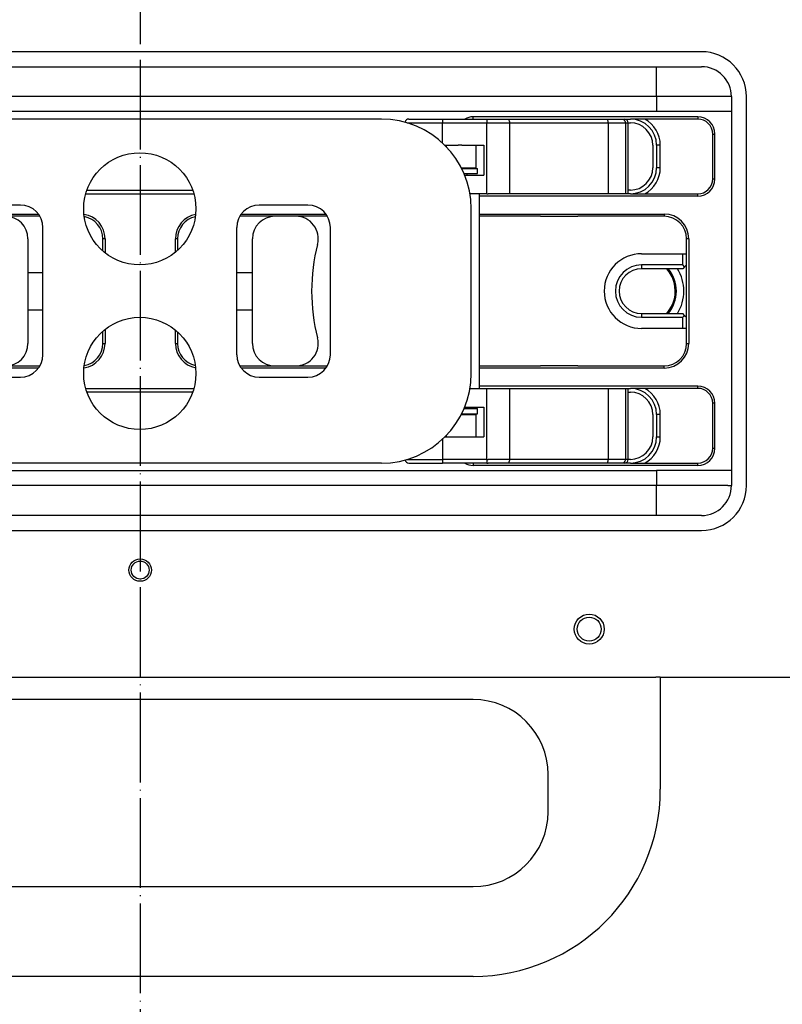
# Model space of a CAD drawing. Extents: x -1765 to 4890, y -3431 to 1272.
# Tile 64 of 189: x -136 to -34, y -1920 to -1789. Entities that reach past the tile are written whole.
import ezdxf

# ---------------------------------------------------------------- set-up
doc = ezdxf.new("R2010")
doc.units = 0
doc.linetypes.add('DOT_CENTER', pattern=[14, 12, -1, 0, -1])
doc.layers.get('0').update_dxf_attribs({"linetype": 'CONTINUOUS'})
doc.layers.add('1', color=7, linetype='CONTINUOUS')

# ---------------------------------------------------------------- blocks, each defined once
blk = doc.blocks.new('HEADPLATE_TSK__243', base_point=(-521.37, -2707.76))
at = {"layer": '1', "color": 1, "linetype": 'DOT_CENTER'}
blk.add_line((-120, -1483.75), (-120, -1960), dxfattribs=at)
blk = doc.blocks.new('E7018-24101__301', base_point=(116.8, -1421.88))
at = {"color": 1, "linetype": 'CONTINUOUS'}
for p, q in [((-45, -1792.88), (-195, -1792.88)), ((-39, -1850.88), (-39, -1798.88)), ((-195, -1856.88), (-45, -1856.88)), ((-188.9, -1876.48), (-51.1, -1876.48)), ((-50.5, -1876.48), (-51.1, -1876.48)), ((-50.5, -1876.48), (112.8, -1876.48))]:
    blk.add_line(p, q, dxfattribs=at)
for centre, radius in [((-120, -1862.17), 1.5), ((-120, -1862.17), 1.2), ((-60, -1870.06), 2), ((-60, -1870.06), 1.6)]:
    blk.add_circle(centre, radius, dxfattribs=at)
for centre, start, end in [((-45, -1798.88), 0, 90), ((-45, -1850.88), -90, 0)]:
    blk.add_arc(centre, 6, start, end, dxfattribs=at)
blk = doc.blocks.new('BUSHING_E7018-21702_2__305', base_point=(-48.5, -1819.88))
at = {"color": 1, "linetype": 'CONTINUOUS'}
for radius, start, end in [(5, 90, -90), (4.5, 15, 41.8103), (4.5, -41.8103, 15)]:
    blk.add_arc((-53, -1824.88), radius, start, end, dxfattribs=at)
blk = doc.blocks.new('BUSHINGS_POGOTOWER__306', base_point=(-48.5, -1613.88))
blk.add_blockref('BUSHING_E7018-21702_2__305', (-48.5, -1819.88))
blk = doc.blocks.new('24991-0S112_2__326', base_point=(-50.5, -1876.48))
at = {"color": 1, "linetype": 'CONTINUOUS'}
for p, q in [((-50.5, -1876.48), (-51.1, -1876.48)), ((-50.5, -1876.48), (-50.5, -1891.48)), ((-75.5, -1879.48), (-164.5, -1879.48)), ((-65.5, -1894.48), (-65.5, -1889.48)), ((-164.5, -1904.48), (-75.5, -1904.48)), ((-75.5, -1916.48), (-164.5, -1916.48))]:
    blk.add_line(p, q, dxfattribs=at)
for centre, radius, start, end in [((-75.5, -1889.48), 10, 0, 90), ((-75.5, -1891.48), 25, -90, 0), ((-75.5, -1894.48), 10, -90, 0)]:
    blk.add_arc(centre, radius, start, end, dxfattribs=at)
blk = doc.blocks.new('STIFF_HANDLES__327', base_point=(-50.5, -1381.88))
blk.add_blockref('24991-0S112_2__326', (-50.5, -1876.48))
blk = doc.blocks.new('SMALLPARTS__361', base_point=(130.3, -1381.88))
for name, p in [('STIFF_HANDLES__327', (-50.5, -1381.88)), ('BUSHINGS_POGOTOWER__306', (-48.5, -1613.88))]:
    blk.add_blockref(name, p)
blk = doc.blocks.new('E7018-64101__362', base_point=(130.3, -1381.88))
for name, p in [('SMALLPARTS__361', (130.3, -1381.88)), ('E7018-24101__301', (116.8, -1421.88))]:
    blk.add_blockref(name, p)
blk = doc.blocks.new('STIFF_ASSY_DUTBD__364', base_point=(130.3, -1381.88))
blk.add_blockref('E7018-64101__362', (130.3, -1381.88))
blk = doc.blocks.new('Z_STAGE_PLATE__403', base_point=(-41, -1794.88))
at = {"color": 1, "linetype": 'CONTINUOUS'}
for p, q in [((-142, -1794.88), (-98, -1794.88)), ((-98, -1794.88), (-96, -1794.88)), ((-96, -1794.88), (-95, -1794.88)), ((-95, -1794.88), (-93, -1794.88)), ((-93, -1794.88), (-66.5, -1794.88)), ((-66.5, -1794.88), (-64.5, -1794.88)), ((-64.5, -1794.88), (-64, -1794.88)), ((-64, -1794.88), (-63.5, -1794.88)), ((-63.5, -1794.88), (-61.5, -1794.88)), ((-61.5, -1794.88), (-51, -1794.88)), ((-51, -1798.88), (-51, -1794.88)), ((-51, -1794.88), (-45, -1794.88)), ((-98, -1798.88), (-142, -1798.88)), ((-97.5, -1798.88), (-98, -1798.88)), ((-93.5, -1798.88), (-97.5, -1798.88)), ((-93, -1798.88), (-93.5, -1798.88)), ((-66.5, -1798.88), (-93, -1798.88)), ((-66, -1798.88), (-66.5, -1798.88)), ((-62, -1798.88), (-66, -1798.88)), ((-61.5, -1798.88), (-62, -1798.88)), ((-51, -1798.88), (-61.5, -1798.88)), ((-51, -1798.88), (-51, -1800.88)), ((-41.5, -1798.88), (-51, -1798.88)), ((-41, -1798.88), (-41.5, -1798.88)), ((-41, -1798.88), (-41, -1800.88)), ((-51, -1800.88), (-189, -1800.88)), ((-45.5, -1801.58), (-75.5, -1801.58)), ((-75.5, -1801.88), (-75.5, -1801.58)), ((-75.5, -1801.88), (-73.66, -1801.88)), ((-73.66, -1801.88), (-73.5, -1801.88)), ((-73.5, -1801.88), (-70.91, -1801.88)), ((-70.91, -1801.88), (-57.74, -1801.88)), ((-57.74, -1801.88), (-55.65, -1801.88)), ((-55.65, -1801.88), (-55.29, -1801.88)), ((-55.29, -1801.88), (-54.5, -1801.88)), ((-45.5, -1801.88), (-54.5, -1801.88)), ((-41, -1800.88), (-51, -1800.88)), ((-45.5, -1801.58), (-45.5, -1801.88)), ((-41, -1800.88), (-41, -1848.88)), ((-43.5, -1803.88), (-43.2, -1803.88)), ((-43.5, -1809.88), (-43.5, -1803.88)), ((-43.2, -1809.88), (-43.2, -1803.88)), ((-43.5, -1809.88), (-43.2, -1809.88)), ((-74.69, -1811.88), (-75.5, -1811.88)), ((-73.66, -1811.88), (-74.69, -1811.88)), ((-45.5, -1812.18), (-74.69, -1812.18)), ((-73.66, -1811.88), (-73.5, -1811.88)), ((-70.66, -1811.88), (-73.5, -1811.88)), ((-57.49, -1811.88), (-70.66, -1811.88)), ((-55.17, -1811.88), (-57.49, -1811.88)), ((-54.79, -1811.88), (-55.17, -1811.88)), ((-54.5, -1811.88), (-54.79, -1811.88)), ((-54.5, -1811.88), (-45.5, -1811.88)), ((-45.5, -1812.18), (-45.5, -1811.88)), ((-144.9, -1814.58), (-133.6, -1814.58)), ((-133.4, -1814.88), (-138, -1814.88)), ((-102, -1814.88), (-106.69, -1814.88)), ((-106.49, -1814.58), (-95.19, -1814.58)), ((-99.2, -1814.88), (-102, -1814.88)), ((-95.5, -1814.88), (-99.2, -1814.88)), ((-94.99, -1814.88), (-95.5, -1814.88)), ((-74.69, -1814.58), (-50, -1814.58)), ((-66.5, -1814.88), (-74.69, -1814.88)), ((-66.5, -1814.88), (-61.5, -1814.88)), ((-54, -1814.88), (-61.5, -1814.88)), ((-50, -1814.88), (-54, -1814.88)), ((-50, -1814.58), (-50, -1814.88)), ((-124.7, -1817.88), (-125, -1817.88)), ((-125, -1819.51), (-125, -1817.88)), ((-124.7, -1817.88), (-124.7, -1819.76)), ((-115.3, -1819.69), (-115.3, -1817.88)), ((-115, -1817.88), (-115.3, -1817.88)), ((-115, -1817.88), (-115, -1819.43)), ((-47, -1819.88), (-47, -1817.88)), ((-46.7, -1817.88), (-47, -1817.88)), ((-46.7, -1817.88), (-46.7, -1831.88)), ((-47, -1821.38), (-47, -1819.88)), ((-47, -1828.38), (-47, -1821.38)), ((-47, -1829.88), (-47, -1828.38)), ((-125, -1831.88), (-125, -1830.25)), ((-124.7, -1830), (-124.7, -1831.88)), ((-115.3, -1831.88), (-115.3, -1830.07)), ((-115, -1830.33), (-115, -1831.88)), ((-47, -1831.88), (-47, -1829.88)), ((-125, -1831.88), (-124.7, -1831.88)), ((-115.3, -1831.88), (-115, -1831.88)), ((-47, -1831.88), (-46.7, -1831.88)), ((-133.6, -1835.18), (-144.9, -1835.18)), ((-138, -1834.88), (-133.4, -1834.88)), ((-106.69, -1834.88), (-102, -1834.88)), ((-95.19, -1835.18), (-106.49, -1835.18)), ((-102, -1834.88), (-99.2, -1834.88)), ((-99.2, -1834.88), (-96, -1834.88)), ((-96, -1834.88), (-94.99, -1834.88)), ((-74.69, -1834.88), (-66.5, -1834.88)), ((-50, -1835.18), (-74.69, -1835.18)), ((-61.5, -1834.88), (-66.5, -1834.88)), ((-61.5, -1834.88), (-54.1, -1834.88)), ((-54.1, -1834.88), (-50, -1834.88)), ((-50, -1835.18), (-50, -1834.88)), ((-75.5, -1837.88), (-74.69, -1837.88)), ((-45.5, -1837.58), (-74.69, -1837.58)), ((-74.69, -1837.88), (-73.66, -1837.88)), ((-73.66, -1837.88), (-73.5, -1837.88)), ((-73.5, -1837.88), (-70.66, -1837.88)), ((-70.66, -1837.88), (-57.49, -1837.88)), ((-57.49, -1837.88), (-55.17, -1837.88)), ((-55.17, -1837.88), (-54.79, -1837.88)), ((-54.79, -1837.88), (-54.5, -1837.88)), ((-45.5, -1837.88), (-54.5, -1837.88)), ((-45.5, -1837.88), (-45.5, -1837.58)), ((-43.2, -1839.88), (-43.5, -1839.88)), ((-43.5, -1845.88), (-43.5, -1839.88)), ((-43.2, -1845.88), (-43.2, -1839.88)), ((-43.5, -1845.88), (-43.2, -1845.88)), ((-73.66, -1847.88), (-75.5, -1847.88)), ((-75.5, -1847.88), (-75.5, -1848.18)), ((-73.66, -1847.88), (-73.5, -1847.88)), ((-70.91, -1847.88), (-73.5, -1847.88)), ((-57.74, -1847.88), (-70.91, -1847.88)), ((-55.65, -1847.88), (-57.74, -1847.88)), ((-55.29, -1847.88), (-55.65, -1847.88)), ((-54.5, -1847.88), (-55.29, -1847.88)), ((-54.5, -1847.88), (-45.5, -1847.88)), ((-45.5, -1848.18), (-45.5, -1847.88)), ((-189, -1848.88), (-51, -1848.88)), ((-45.5, -1848.18), (-75.5, -1848.18)), ((-51, -1848.88), (-51, -1850.88)), ((-41, -1848.88), (-51, -1848.88)), ((-41, -1848.88), (-41, -1850.88)), ((-98, -1850.88), (-142, -1850.88)), ((-97.5, -1850.88), (-98, -1850.88)), ((-93.5, -1850.88), (-97.5, -1850.88)), ((-93.06, -1850.88), (-93.5, -1850.88)), ((-93, -1850.88), (-93.06, -1850.88)), ((-66.5, -1850.88), (-93, -1850.88)), ((-66, -1850.88), (-66.5, -1850.88)), ((-62, -1850.88), (-66, -1850.88)), ((-61.56, -1850.88), (-62, -1850.88)), ((-61.5, -1850.88), (-61.56, -1850.88)), ((-51, -1850.88), (-61.5, -1850.88)), ((-41.5, -1850.88), (-51, -1850.88)), ((-51, -1854.88), (-51, -1850.88)), ((-41.5, -1850.88), (-41, -1850.88)), ((-98, -1854.88), (-142, -1854.88)), ((-96, -1854.88), (-98, -1854.88)), ((-95, -1854.88), (-96, -1854.88)), ((-93, -1854.88), (-95, -1854.88)), ((-66.5, -1854.88), (-93, -1854.88)), ((-64.5, -1854.88), (-66.5, -1854.88)), ((-64, -1854.88), (-64.5, -1854.88)), ((-63.5, -1854.88), (-64, -1854.88)), ((-61.5, -1854.88), (-63.5, -1854.88)), ((-51, -1854.88), (-61.5, -1854.88)), ((-45, -1854.88), (-51, -1854.88))]:
    blk.add_line(p, q, dxfattribs=at)
for centre, radius, start, end in [((-45, -1798.88), 4, 0, 90), ((-75.5, -1803.88), 2.3, 90, 119.5918), ((-45.5, -1803.88), 2.3, 0, 90), ((-45.5, -1803.88), 2, 0, 90), ((-45.5, -1809.88), 2.3, -90, 0), ((-45.5, -1809.88), 2, -90, 0), ((-128, -1817.88), 3.3, 0, 81.4434), ((-128, -1817.88), 3, 0, 79.8604), ((-112, -1817.88), 3.3, 100.1768, 180), ((-112, -1817.88), 3, 101.9521, 180), ((-50, -1817.88), 3.3, 0, 90), ((-50, -1817.88), 3, 0, 90), ((-128, -1831.88), 3.3, -81.4434, 0), ((-128, -1831.88), 3, -79.8604, 0), ((-112, -1831.88), 3.3, 180, -100.1768), ((-112, -1831.88), 3, 180, -101.9521), ((-50, -1831.88), 3.3, -90, 0), ((-50, -1831.88), 3, -90, 0), ((-45.5, -1839.88), 2.3, 0, 90), ((-45.5, -1839.88), 2, 0, 90), ((-45.5, -1845.88), 2.3, -90, 0), ((-45.5, -1845.88), 2, -90, 0), ((-75.5, -1845.88), 2.3, -119.5918, -90), ((-45, -1850.88), 4, -90, 0)]:
    blk.add_arc(centre, radius, start, end, dxfattribs=at)
blk = doc.blocks.new('PIN_E7018-23703_1__404', base_point=(-61.5, -1794.88))
at = {"color": 1, "linetype": 'CONTINUOUS'}
for p, q in [((-66.5, -1794.88), (-64.5, -1794.88)), ((-63.5, -1794.88), (-61.5, -1794.88)), ((-66, -1798.88), (-66.5, -1798.88)), ((-62, -1798.88), (-66, -1798.88)), ((-61.5, -1798.88), (-62, -1798.88))]:
    blk.add_line(p, q, dxfattribs=at)
blk = doc.blocks.new('PIN_E7018-23703_2__405', base_point=(-93, -1794.88))
at = {"color": 1, "linetype": 'CONTINUOUS'}
for p, q in [((-98, -1794.88), (-96, -1794.88)), ((-95, -1794.88), (-93, -1794.88)), ((-97.5, -1798.88), (-98, -1798.88)), ((-93.5, -1798.88), (-97.5, -1798.88)), ((-93, -1798.88), (-93.5, -1798.88))]:
    blk.add_line(p, q, dxfattribs=at)
blk = doc.blocks.new('PIN_E7018-23703_7__409', base_point=(-93, -1850.88))
at = {"color": 1, "linetype": 'CONTINUOUS'}
for p, q in [((-97.5, -1850.88), (-98, -1850.88)), ((-93.5, -1850.88), (-97.5, -1850.88)), ((-93.06, -1850.88), (-93.5, -1850.88)), ((-93, -1850.88), (-93.06, -1850.88)), ((-96, -1854.88), (-98, -1854.88)), ((-93, -1854.88), (-95, -1854.88))]:
    blk.add_line(p, q, dxfattribs=at)
blk = doc.blocks.new('PIN_E7018-23703_8__410', base_point=(-61.5, -1850.88))
at = {"color": 1, "linetype": 'CONTINUOUS'}
for p, q in [((-66, -1850.88), (-66.5, -1850.88)), ((-62, -1850.88), (-66, -1850.88)), ((-61.56, -1850.88), (-62, -1850.88)), ((-61.5, -1850.88), (-61.56, -1850.88)), ((-64.5, -1854.88), (-66.5, -1854.88)), ((-61.5, -1854.88), (-63.5, -1854.88))]:
    blk.add_line(p, q, dxfattribs=at)
blk = doc.blocks.new('LATCHPINS__412', base_point=(-61.5, -1794.88))
for name, p in [('PIN_E7018-23703_2__405', (-93, -1794.88)), ('PIN_E7018-23703_1__404', (-61.5, -1794.88)), ('PIN_E7018-23703_7__409', (-93, -1850.88)), ('PIN_E7018-23703_8__410', (-61.5, -1850.88))]:
    blk.add_blockref(name, p)
blk = doc.blocks.new('RAIL_E7018-23701_2__414', base_point=(-75.09, -1837.88))
at = {"color": 1, "linetype": 'CONTINUOUS'}
for p, q in [((-178.46, -1837.88), (-178.96, -1838.38)), ((-178.96, -1838.38), (-177.46, -1838.38)), ((-178.96, -1838.38), (-178.96, -1841.38)), ((-178.46, -1837.88), (-177.46, -1837.88)), ((-177.46, -1837.88), (-177.46, -1838.38)), ((-177.46, -1837.88), (-173, -1837.88)), ((-177.46, -1838.38), (-177.46, -1841.38)), ((-173, -1837.88), (-172, -1837.88)), ((-172, -1837.88), (-166.59, -1837.88)), ((-166.59, -1837.88), (-166.54, -1837.88)), ((-166.59, -1838.38), (-166.5, -1838.38)), ((-166.54, -1837.88), (-166.5, -1837.88)), ((-166.5, -1837.88), (-161.57, -1837.88)), ((-161.57, -1837.88), (-161.26, -1837.88)), ((-127.27, -1837.88), (-112.82, -1837.88)), ((-112.97, -1838.38), (-127.12, -1838.38)), ((-196.09, -1841.38), (-192.09, -1841.38)), ((-196.09, -1844.38), (-196.09, -1841.38)), ((-192.09, -1841.38), (-189.5, -1841.38)), ((-192.09, -1844.38), (-192.09, -1841.38)), ((-189, -1841.38), (-189.5, -1841.38)), ((-189, -1841.38), (-188.5, -1841.38)), ((-188.5, -1841.38), (-178.96, -1841.38)), ((-178.96, -1841.38), (-177.46, -1841.38)), ((-77, -1841.38), (-77.09, -1841.38)), ((-77, -1841.38), (-76.5, -1841.38)), ((-76.5, -1841.38), (-75.09, -1841.38)), ((-75.09, -1844.38), (-75.09, -1841.38)), ((-196.09, -1844.38), (-192.09, -1844.38)), ((-192.09, -1844.38), (-189.5, -1844.38)), ((-189.5, -1844.38), (-189, -1844.38)), ((-189, -1844.38), (-188.5, -1844.38)), ((-188.5, -1844.38), (-178.96, -1844.38)), ((-178.96, -1844.38), (-178.96, -1847.38)), ((-178.96, -1844.38), (-177.46, -1844.38)), ((-177.46, -1844.38), (-177.46, -1847.38)), ((-79.29, -1844.38), (-79.09, -1844.38)), ((-79.09, -1844.38), (-79.09, -1844.18)), ((-79.09, -1844.38), (-77.5, -1844.38)), ((-77.5, -1844.38), (-77, -1844.38)), ((-77, -1844.38), (-76.5, -1844.38)), ((-76.5, -1844.38), (-75.09, -1844.38)), ((-178.46, -1847.88), (-178.96, -1847.38)), ((-177.46, -1847.38), (-178.96, -1847.38)), ((-177.46, -1847.88), (-178.46, -1847.88)), ((-177.46, -1847.88), (-177.46, -1847.38)), ((-173.5, -1847.88), (-177.46, -1847.88)), ((-172.5, -1847.88), (-173.5, -1847.88)), ((-166.59, -1847.88), (-172.5, -1847.88)), ((-166.5, -1847.38), (-166.59, -1847.38)), ((-166.5, -1847.88), (-166.59, -1847.88)), ((-165.67, -1847.88), (-166.5, -1847.88)), ((-165.67, -1847.88), (-160.7, -1847.88)), ((-157.5, -1847.88), (-160.7, -1847.88)), ((-152.91, -1847.88), (-157.5, -1847.88)), ((-104.59, -1847.88), (-152.91, -1847.88)), ((-93.72, -1847.88), (-104.59, -1847.88)), ((-92.72, -1847.88), (-93.72, -1847.88))]:
    blk.add_line(p, q, dxfattribs=at)
blk = doc.blocks.new('RAIL_E7018-23701_1__415', base_point=(-75.09, -1801.88))
at = {"color": 1, "linetype": 'CONTINUOUS'}
for p, q in [((-178.46, -1801.88), (-178.96, -1802.38)), ((-178.46, -1801.88), (-177.46, -1801.88)), ((-177.46, -1801.88), (-173.5, -1801.88)), ((-177.46, -1801.88), (-177.46, -1802.38)), ((-173.5, -1801.88), (-172.5, -1801.88)), ((-172.5, -1801.88), (-166.59, -1801.88)), ((-166.59, -1801.88), (-166.5, -1801.88)), ((-165.67, -1801.88), (-166.5, -1801.88)), ((-165.67, -1801.88), (-160.7, -1801.88)), ((-157.5, -1801.88), (-160.7, -1801.88)), ((-152.91, -1801.88), (-157.5, -1801.88)), ((-104.59, -1801.88), (-152.91, -1801.88)), ((-93.72, -1801.88), (-104.59, -1801.88)), ((-92.72, -1801.88), (-93.72, -1801.88)), ((-178.96, -1802.38), (-177.46, -1802.38)), ((-178.96, -1802.38), (-178.96, -1805.38)), ((-177.46, -1802.38), (-177.46, -1805.38)), ((-166.59, -1802.38), (-166.5, -1802.38)), ((-196.09, -1808.38), (-196.09, -1805.38)), ((-196.09, -1805.38), (-192.09, -1805.38)), ((-192.09, -1805.38), (-189.5, -1805.38)), ((-192.09, -1808.38), (-192.09, -1805.38)), ((-189, -1805.38), (-189.5, -1805.38)), ((-189, -1805.38), (-188.5, -1805.38)), ((-188.5, -1805.38), (-178.96, -1805.38)), ((-178.96, -1805.38), (-177.46, -1805.38)), ((-79.29, -1805.38), (-79.09, -1805.38)), ((-79.09, -1805.58), (-79.09, -1805.38)), ((-79.09, -1805.38), (-77.5, -1805.38)), ((-77, -1805.38), (-77.5, -1805.38)), ((-77, -1805.38), (-76.5, -1805.38)), ((-76.5, -1805.38), (-75.09, -1805.38)), ((-75.09, -1808.38), (-75.09, -1805.38)), ((-196.09, -1808.38), (-192.09, -1808.38)), ((-192.09, -1808.38), (-189.5, -1808.38)), ((-189.5, -1808.38), (-189, -1808.38)), ((-189, -1808.38), (-188.5, -1808.38)), ((-188.5, -1808.38), (-178.96, -1808.38)), ((-178.96, -1808.38), (-177.46, -1808.38)), ((-178.96, -1808.38), (-178.96, -1811.38)), ((-177.46, -1808.38), (-177.46, -1811.38)), ((-77.09, -1808.38), (-77, -1808.38)), ((-77, -1808.38), (-76.5, -1808.38)), ((-76.5, -1808.38), (-75.09, -1808.38)), ((-177.46, -1811.38), (-178.96, -1811.38)), ((-178.46, -1811.88), (-178.96, -1811.38)), ((-177.46, -1811.88), (-178.46, -1811.88)), ((-177.46, -1811.88), (-177.46, -1811.38)), ((-173, -1811.88), (-177.46, -1811.88)), ((-172, -1811.88), (-173, -1811.88)), ((-166.59, -1811.88), (-172, -1811.88)), ((-166.5, -1811.38), (-166.59, -1811.38)), ((-166.54, -1811.88), (-166.59, -1811.88)), ((-166.5, -1811.88), (-166.54, -1811.88)), ((-161.57, -1811.88), (-166.5, -1811.88)), ((-161.57, -1811.88), (-161.26, -1811.88)), ((-127.27, -1811.88), (-112.82, -1811.88)), ((-127.12, -1811.38), (-112.97, -1811.38))]:
    blk.add_line(p, q, dxfattribs=at)
blk = doc.blocks.new('PIN_E7018-23702_1__417', base_point=(-77.09, -1801.88))
at = {"color": 1, "linetype": 'CONTINUOUS'}
for p, q in [((-81.79, -1801.88), (-79.59, -1801.88)), ((-79.59, -1801.88), (-77.39, -1801.88)), ((-77.09, -1808.39), (-77.09, -1808.38)), ((-77.09, -1841.38), (-77.09, -1841.37)), ((-81.79, -1847.88), (-79.59, -1847.88)), ((-77.39, -1847.88), (-79.59, -1847.88))]:
    blk.add_line(p, q, dxfattribs=at)
blk = doc.blocks.new('CAM_E7018-25002__418', base_point=(-54.79, -1801.88))
at = {"color": 1, "linetype": 'CONTINUOUS'}
for p, q in [((-84.09, -1801.88), (-81.79, -1801.88)), ((-81.79, -1801.88), (-79.59, -1801.88)), ((-79.59, -1801.88), (-79.59, -1802.38)), ((-79.59, -1801.88), (-77.39, -1801.88)), ((-77.39, -1801.88), (-75.5, -1801.88)), ((-75.5, -1801.88), (-73.66, -1801.88)), ((-73.66, -1801.88), (-73.66, -1802.38)), ((-73.66, -1801.88), (-73.5, -1801.88)), ((-73.5, -1801.88), (-70.91, -1801.88)), ((-70.91, -1801.88), (-57.74, -1801.88)), ((-57.74, -1801.88), (-55.65, -1801.88)), ((-55.65, -1801.88), (-55.29, -1801.88)), ((-84.33, -1802.38), (-79.59, -1802.38)), ((-79.59, -1802.38), (-73.66, -1802.38)), ((-79.59, -1805.09), (-79.59, -1802.38)), ((-73.66, -1811.88), (-73.66, -1802.38)), ((-73.66, -1802.38), (-73.5, -1802.38)), ((-73.5, -1802.38), (-70.66, -1802.38)), ((-70.66, -1802.38), (-67.5, -1802.38)), ((-70.66, -1802.38), (-70.66, -1811.88)), ((-67.5, -1802.38), (-60.5, -1802.38)), ((-60.5, -1802.38), (-57.49, -1802.38)), ((-57.49, -1802.38), (-55.17, -1802.38)), ((-57.49, -1802.38), (-57.49, -1811.88)), ((-55.17, -1802.38), (-54.79, -1802.38)), ((-55.17, -1802.38), (-55.17, -1811.88)), ((-54.79, -1811.88), (-54.79, -1802.38)), ((-79.29, -1805.38), (-79.09, -1805.38)), ((-79.09, -1805.38), (-77.5, -1805.38)), ((-77, -1805.38), (-77.5, -1805.38)), ((-77, -1805.38), (-76.5, -1805.38)), ((-76.5, -1805.38), (-75.09, -1805.38)), ((-75.09, -1805.38), (-74.09, -1805.38)), ((-74.09, -1805.38), (-74.09, -1809.38)), ((-76.63, -1809.38), (-74.09, -1809.38)), ((-75.5, -1811.88), (-75.93, -1811.88)), ((-74.69, -1811.88), (-75.5, -1811.88)), ((-73.66, -1811.88), (-74.69, -1811.88)), ((-74.69, -1811.88), (-74.69, -1837.88)), ((-73.66, -1811.88), (-73.5, -1811.88)), ((-70.66, -1811.88), (-73.5, -1811.88)), ((-57.49, -1811.88), (-70.66, -1811.88)), ((-55.17, -1811.88), (-57.49, -1811.88)), ((-54.79, -1811.88), (-55.17, -1811.88)), ((-75.93, -1837.88), (-75.5, -1837.88)), ((-75.5, -1837.88), (-74.69, -1837.88)), ((-74.69, -1837.88), (-73.66, -1837.88)), ((-73.66, -1847.38), (-73.66, -1837.88)), ((-73.66, -1837.88), (-73.5, -1837.88)), ((-73.5, -1837.88), (-70.66, -1837.88)), ((-70.66, -1837.88), (-70.66, -1847.38)), ((-70.66, -1837.88), (-57.49, -1837.88)), ((-57.49, -1837.88), (-57.49, -1847.38)), ((-57.49, -1837.88), (-55.17, -1837.88)), ((-55.17, -1837.88), (-55.17, -1847.38)), ((-55.17, -1837.88), (-54.79, -1837.88)), ((-54.79, -1847.38), (-54.79, -1837.88)), ((-76.63, -1840.38), (-74.09, -1840.38)), ((-74.09, -1840.38), (-74.09, -1844.38)), ((-79.59, -1844.67), (-79.59, -1847.38)), ((-79.29, -1844.38), (-79.09, -1844.38)), ((-79.09, -1844.38), (-77.5, -1844.38)), ((-77.5, -1844.38), (-77, -1844.38)), ((-77, -1844.38), (-76.5, -1844.38)), ((-76.5, -1844.38), (-75.09, -1844.38)), ((-75.09, -1844.38), (-74.09, -1844.38)), ((-84.33, -1847.38), (-79.59, -1847.38)), ((-84.09, -1847.88), (-81.79, -1847.88)), ((-81.79, -1847.88), (-79.59, -1847.88)), ((-79.59, -1847.38), (-79.59, -1847.88)), ((-73.66, -1847.38), (-79.59, -1847.38)), ((-77.39, -1847.88), (-79.59, -1847.88)), ((-75.5, -1847.88), (-77.39, -1847.88)), ((-73.66, -1847.88), (-75.5, -1847.88)), ((-73.66, -1847.38), (-73.66, -1847.88)), ((-73.66, -1847.38), (-73.5, -1847.38)), ((-73.66, -1847.88), (-73.5, -1847.88)), ((-70.66, -1847.38), (-73.5, -1847.38)), ((-70.91, -1847.88), (-73.5, -1847.88)), ((-57.74, -1847.88), (-70.91, -1847.88)), ((-67.5, -1847.38), (-70.66, -1847.38)), ((-60.5, -1847.38), (-67.5, -1847.38)), ((-57.49, -1847.38), (-60.5, -1847.38)), ((-55.65, -1847.88), (-57.74, -1847.88)), ((-55.17, -1847.38), (-57.49, -1847.38)), ((-55.29, -1847.88), (-55.65, -1847.88)), ((-54.79, -1847.38), (-55.17, -1847.38))]:
    blk.add_line(p, q, dxfattribs=at)
for centre, start, end in [((-84.09, -1802.38), 90, 171.6987), ((-55.29, -1802.38), 0, 90), ((-84.09, -1847.38), -171.6987, -90), ((-55.29, -1847.38), -90, 0)]:
    blk.add_arc(centre, 0.5, start, end, dxfattribs=at)
for points in [[(-70.91, -1801.88), (-70.87, -1801.88), (-70.82, -1801.9), (-70.75, -1801.99), (-70.72, -1802.05), (-70.67, -1802.2), (-70.66, -1802.29), (-70.66, -1802.38)], [(-57.74, -1801.88), (-57.7, -1801.88), (-57.65, -1801.9), (-57.58, -1801.99), (-57.54, -1802.05), (-57.5, -1802.2), (-57.49, -1802.29), (-57.49, -1802.38)], [(-55.65, -1801.88), (-55.57, -1801.88), (-55.48, -1801.9), (-55.34, -1801.99), (-55.28, -1802.05), (-55.2, -1802.2), (-55.17, -1802.29), (-55.17, -1802.38)], [(-70.66, -1847.38), (-70.66, -1847.47), (-70.67, -1847.55), (-70.72, -1847.7), (-70.75, -1847.77), (-70.82, -1847.86), (-70.87, -1847.88), (-70.91, -1847.88)], [(-57.49, -1847.38), (-57.49, -1847.47), (-57.5, -1847.55), (-57.54, -1847.7), (-57.58, -1847.77), (-57.65, -1847.86), (-57.7, -1847.88), (-57.74, -1847.88)], [(-55.17, -1847.38), (-55.17, -1847.47), (-55.2, -1847.55), (-55.28, -1847.7), (-55.34, -1847.77), (-55.48, -1847.86), (-55.57, -1847.88), (-55.65, -1847.88)]]:
    blk.add_open_spline(points, degree=3, knots=[0, 0, 0, 0, 1, 1, 2, 2, 3, 3, 3, 3], dxfattribs=at)
blk = doc.blocks.new('RETAIN_RING_DIN6799-4__419', base_point=(-74.94, -1840.58))
at = {"color": 1, "linetype": 'CONTINUOUS'}
for p, q in [((-77.04, -1841.28), (-74.94, -1841.28)), ((-76.72, -1840.58), (-74.94, -1840.58)), ((-74.94, -1841.28), (-74.94, -1840.58))]:
    blk.add_line(p, q, dxfattribs=at)
blk = doc.blocks.new('RETAIN_RING_DIN6799-4__420', base_point=(-74.94, -1808.48))
at = {"color": 1, "linetype": 'CONTINUOUS'}
for p, q in [((-77.04, -1808.48), (-74.94, -1808.48)), ((-74.94, -1809.18), (-74.94, -1808.48)), ((-76.72, -1809.18), (-74.94, -1809.18))]:
    blk.add_line(p, q, dxfattribs=at)
blk = doc.blocks.new('LEVER_E7018-25001__422', base_point=(-75.76, -1801.88))
at = {"color": 1, "linetype": 'CONTINUOUS'}
for p, q in [((-183.58, -1801.88), (-183.16, -1801.88)), ((-183.16, -1801.88), (-182.76, -1801.88)), ((-182.76, -1801.88), (-181.33, -1801.88)), ((-181.33, -1801.88), (-180.33, -1801.88)), ((-180.33, -1801.88), (-178.46, -1801.88)), ((-178.46, -1801.88), (-177.46, -1801.88)), ((-177.46, -1801.88), (-173.5, -1801.88)), ((-173.5, -1801.88), (-172.5, -1801.88)), ((-172.5, -1801.88), (-166.59, -1801.88)), ((-166.59, -1801.88), (-166.5, -1801.88)), ((-165.67, -1801.88), (-166.5, -1801.88)), ((-165.67, -1801.88), (-160.7, -1801.88)), ((-157.5, -1801.88), (-160.7, -1801.88)), ((-152.91, -1801.88), (-157.5, -1801.88)), ((-152.91, -1802.88), (-152.91, -1801.88)), ((-104.59, -1801.88), (-152.91, -1801.88)), ((-93.72, -1801.88), (-104.59, -1801.88)), ((-92.72, -1801.88), (-93.72, -1801.88)), ((-87.76, -1801.88), (-92.72, -1801.88)), ((-184.58, -1802.88), (-184.09, -1802.88)), ((-184.58, -1805.38), (-184.58, -1802.88)), ((-184.09, -1802.88), (-184.09, -1805.38)), ((-184.09, -1802.88), (-183.36, -1802.88)), ((-183.36, -1802.88), (-183.36, -1805.38)), ((-182.19, -1802.88), (-183.36, -1802.88)), ((-182.19, -1802.88), (-182.19, -1805.38)), ((-182.19, -1802.88), (-181.19, -1802.88)), ((-181.19, -1802.88), (-181.19, -1805.38)), ((-181.19, -1802.88), (-178.96, -1802.88)), ((-152.91, -1802.88), (-161.57, -1802.88)), ((-152.91, -1802.88), (-152.91, -1846.88)), ((-184.58, -1811.88), (-184.58, -1808.38)), ((-184.09, -1808.38), (-184.09, -1811.88)), ((-183.36, -1808.38), (-183.36, -1811.88)), ((-182.19, -1808.38), (-182.19, -1811.88)), ((-181.19, -1808.38), (-181.19, -1811.88)), ((-184.09, -1811.88), (-184.58, -1811.88)), ((-183.36, -1811.88), (-184.09, -1811.88)), ((-182.19, -1811.88), (-183.36, -1811.88)), ((-181.19, -1811.88), (-182.19, -1811.88)), ((-178.46, -1811.88), (-181.19, -1811.88)), ((-177.46, -1811.88), (-178.46, -1811.88)), ((-173, -1811.88), (-177.46, -1811.88)), ((-172, -1811.88), (-173, -1811.88)), ((-166.59, -1811.88), (-172, -1811.88)), ((-166.54, -1811.88), (-166.59, -1811.88)), ((-166.5, -1811.88), (-166.54, -1811.88)), ((-161.57, -1811.88), (-166.5, -1811.88)), ((-161.57, -1811.88), (-161.26, -1811.88)), ((-161.26, -1837.88), (-161.26, -1811.88)), ((-136, -1813.38), (-142.5, -1813.38)), ((-97.59, -1813.38), (-104.09, -1813.38)), ((-75.76, -1835.88), (-75.76, -1813.88)), ((-145.5, -1816.38), (-145.5, -1833.38)), ((-133, -1833.38), (-133, -1816.38)), ((-107.09, -1833.38), (-107.09, -1816.38)), ((-94.59, -1833.38), (-94.59, -1816.38)), ((-142.5, -1836.38), (-136, -1836.38)), ((-104.09, -1836.38), (-97.59, -1836.38)), ((-184.58, -1837.88), (-184.09, -1837.88)), ((-184.58, -1841.38), (-184.58, -1837.88)), ((-184.09, -1837.88), (-183.36, -1837.88)), ((-184.09, -1837.88), (-184.09, -1841.38)), ((-183.36, -1837.88), (-182.19, -1837.88)), ((-183.36, -1837.88), (-183.36, -1841.38)), ((-182.19, -1837.88), (-181.19, -1837.88)), ((-182.19, -1837.88), (-182.19, -1841.38)), ((-181.19, -1837.88), (-178.46, -1837.88)), ((-181.19, -1837.88), (-181.19, -1841.38)), ((-178.46, -1837.88), (-177.46, -1837.88)), ((-177.46, -1837.88), (-173, -1837.88)), ((-173, -1837.88), (-172, -1837.88)), ((-172, -1837.88), (-166.59, -1837.88)), ((-166.59, -1837.88), (-166.54, -1837.88)), ((-166.54, -1837.88), (-166.5, -1837.88)), ((-166.5, -1837.88), (-161.57, -1837.88)), ((-161.57, -1837.88), (-161.26, -1837.88)), ((-184.58, -1846.88), (-184.58, -1844.38)), ((-184.09, -1844.38), (-184.09, -1846.88)), ((-183.36, -1844.38), (-183.36, -1846.88)), ((-182.19, -1844.38), (-182.19, -1846.88)), ((-181.19, -1844.38), (-181.19, -1846.88)), ((-184.58, -1846.88), (-184.09, -1846.88)), ((-184.09, -1846.88), (-183.36, -1846.88)), ((-183.16, -1847.88), (-183.58, -1847.88)), ((-182.19, -1846.88), (-183.36, -1846.88)), ((-182.76, -1847.88), (-183.16, -1847.88)), ((-181.33, -1847.88), (-182.76, -1847.88)), ((-182.19, -1846.88), (-181.19, -1846.88)), ((-180.33, -1847.88), (-181.33, -1847.88)), ((-181.19, -1846.88), (-178.96, -1846.88)), ((-178.46, -1847.88), (-180.33, -1847.88)), ((-177.46, -1847.88), (-178.46, -1847.88)), ((-173.5, -1847.88), (-177.46, -1847.88)), ((-172.5, -1847.88), (-173.5, -1847.88)), ((-166.59, -1847.88), (-172.5, -1847.88)), ((-166.5, -1847.88), (-166.59, -1847.88)), ((-165.67, -1847.88), (-166.5, -1847.88)), ((-165.67, -1847.88), (-160.7, -1847.88)), ((-152.91, -1846.88), (-161.57, -1846.88)), ((-157.5, -1847.88), (-160.7, -1847.88)), ((-152.91, -1847.88), (-157.5, -1847.88)), ((-152.91, -1847.88), (-152.91, -1846.88)), ((-104.59, -1847.88), (-152.91, -1847.88)), ((-93.72, -1847.88), (-104.59, -1847.88)), ((-92.72, -1847.88), (-93.72, -1847.88)), ((-87.76, -1847.88), (-92.72, -1847.88))]:
    blk.add_line(p, q, dxfattribs=at)
for centre in [(-120.05, -1813.88), (-120.05, -1835.88)]:
    blk.add_circle(centre, 7.5, dxfattribs=at)
for centre, radius, start, end in [((-183.58, -1802.88), 1, 90, 180), ((-87.76, -1813.88), 12, 0, 90), ((-142.5, -1816.38), 3, 90, 180), ((-136, -1816.38), 3, 0, 90), ((-104.09, -1816.38), 3, 90, 180), ((-97.59, -1816.38), 3, 0, 90), ((-142.5, -1833.38), 3, -180, -90), ((-136, -1833.38), 3, -90, 0), ((-104.09, -1833.38), 3, -180, -90), ((-97.59, -1833.38), 3, -90, 0), ((-87.76, -1835.88), 12, -90, 0), ((-183.58, -1846.88), 1, 180, -90)]:
    blk.add_arc(centre, radius, start, end, dxfattribs=at)
for points in [[(-183.16, -1801.88), (-183.33, -1801.88), (-183.49, -1801.93), (-183.77, -1802.1), (-183.89, -1802.23), (-184.05, -1802.53), (-184.09, -1802.7), (-184.09, -1802.88)], [(-183.36, -1802.88), (-183.36, -1802.7), (-183.33, -1802.53), (-183.23, -1802.23), (-183.15, -1802.1), (-182.97, -1801.93), (-182.86, -1801.88), (-182.76, -1801.88)], [(-182.19, -1802.88), (-182.19, -1802.7), (-182.15, -1802.53), (-182, -1802.23), (-181.89, -1802.1), (-181.63, -1801.93), (-181.48, -1801.88), (-181.33, -1801.88)], [(-180.33, -1801.88), (-180.48, -1801.88), (-180.63, -1801.93), (-180.89, -1802.1), (-181, -1802.23), (-181.15, -1802.53), (-181.19, -1802.7), (-181.19, -1802.88)], [(-161.57, -1802.88), (-161.57, -1802.7), (-161.53, -1802.53), (-161.37, -1802.23), (-161.26, -1802.1), (-161, -1801.93), (-160.85, -1801.88), (-160.7, -1801.88)], [(-184.09, -1846.88), (-184.09, -1847.05), (-184.05, -1847.23), (-183.89, -1847.53), (-183.77, -1847.66), (-183.49, -1847.83), (-183.33, -1847.88), (-183.16, -1847.88)], [(-183.36, -1846.88), (-183.36, -1847.05), (-183.33, -1847.23), (-183.23, -1847.53), (-183.15, -1847.66), (-182.97, -1847.83), (-182.86, -1847.88), (-182.76, -1847.88)], [(-181.33, -1847.88), (-181.48, -1847.88), (-181.63, -1847.83), (-181.89, -1847.66), (-182, -1847.53), (-182.15, -1847.23), (-182.19, -1847.05), (-182.19, -1846.88)], [(-181.19, -1846.88), (-181.19, -1847.05), (-181.15, -1847.23), (-181, -1847.53), (-180.89, -1847.66), (-180.63, -1847.83), (-180.48, -1847.88), (-180.33, -1847.88)], [(-160.7, -1847.88), (-160.85, -1847.88), (-161, -1847.83), (-161.26, -1847.66), (-161.37, -1847.53), (-161.53, -1847.23), (-161.57, -1847.05), (-161.57, -1846.88)]]:
    blk.add_open_spline(points, degree=3, knots=[0, 0, 0, 0, 1, 1, 2, 2, 3, 3, 3, 3], dxfattribs=at)
blk = doc.blocks.new('CLAMP_ASSY__423', base_point=(-54.79, -1801.88))
for name, p in [('RAIL_E7018-23701_1__415', (-75.09, -1801.88)), ('LEVER_E7018-25001__422', (-75.76, -1801.88)), ('CAM_E7018-25002__418', (-54.79, -1801.88)), ('PIN_E7018-23702_1__417', (-77.09, -1801.88)), ('RETAIN_RING_DIN6799-4__420', (-74.94, -1808.48)), ('RAIL_E7018-23701_2__414', (-75.09, -1837.88)), ('RETAIN_RING_DIN6799-4__419', (-74.94, -1840.58))]:
    blk.add_blockref(name, p)
blk = doc.blocks.new('LATCH_E7018-21201_1__424', base_point=(-47, -1814.88))
at = {"color": 1, "linetype": 'CONTINUOUS'}
for p, q in [((-99.2, -1814.88), (-102, -1814.88)), ((-95.5, -1814.88), (-99.2, -1814.88)), ((-94.99, -1814.88), (-95.5, -1814.88)), ((-66.5, -1814.88), (-74.69, -1814.88)), ((-66.5, -1814.88), (-61.5, -1814.88)), ((-54, -1814.88), (-61.5, -1814.88)), ((-50, -1814.88), (-54, -1814.88)), ((-105, -1831.88), (-105, -1817.88)), ((-47, -1819.88), (-47, -1817.88)), ((-53, -1819.88), (-47.5, -1819.88)), ((-47.5, -1821.38), (-47.5, -1819.88)), ((-47.5, -1819.88), (-47, -1819.88)), ((-47, -1821.38), (-47, -1819.88)), ((-53, -1821.38), (-53, -1821.88)), ((-47.5, -1821.38), (-53, -1821.38)), ((-47.25, -1821.63), (-47.5, -1821.38)), ((-47.25, -1821.63), (-47.5, -1821.88)), ((-47, -1821.38), (-47.25, -1821.63)), ((-47.5, -1821.88), (-53, -1821.88)), ((-53, -1827.88), (-53, -1828.38)), ((-53, -1827.88), (-47.5, -1827.88)), ((-47.25, -1828.13), (-47.5, -1827.88)), ((-47.25, -1828.13), (-47.5, -1828.38)), ((-47.25, -1828.13), (-47, -1828.38)), ((-53, -1828.38), (-47.5, -1828.38)), ((-47.5, -1829.88), (-47.5, -1828.38)), ((-47, -1829.88), (-47, -1828.38)), ((-47.5, -1829.88), (-53, -1829.88)), ((-47, -1829.88), (-47.5, -1829.88)), ((-47, -1831.88), (-47, -1829.88)), ((-102, -1834.88), (-99.2, -1834.88)), ((-99.2, -1834.88), (-96, -1834.88)), ((-96, -1834.88), (-94.99, -1834.88)), ((-74.69, -1834.88), (-66.5, -1834.88)), ((-61.5, -1834.88), (-66.5, -1834.88)), ((-61.5, -1834.88), (-54.1, -1834.88)), ((-54.1, -1834.88), (-50, -1834.88))]:
    blk.add_line(p, q, dxfattribs=at)
for centre, radius, start, end in [((-102, -1817.88), 3, 90, 180), ((-99.2, -1817.88), 3, -14.4775, 90), ((-50, -1817.88), 3, 0, 90), ((-72.09, -1824.88), 25, 165.5225, 180), ((-53, -1824.88), 5, 90, -90), ((-53, -1824.88), 3.5, 90, -90), ((-53, -1824.88), 3, 90, -90), ((-72.09, -1824.88), 25, 180, -165.5225), ((-102, -1831.88), 3, 180, -90), ((-99.2, -1831.88), 3, -90, 14.4775), ((-50, -1831.88), 3, -90, 0)]:
    blk.add_arc(centre, radius, start, end, dxfattribs=at)
blk = doc.blocks.new('LATCH_E7018-21201_2__425', base_point=(-135, -1814.88))
at = {"color": 1, "linetype": 'CONTINUOUS'}
for p, q in [((-185.9, -1814.88), (-189.09, -1814.88)), ((-178.5, -1814.88), (-185.9, -1814.88)), ((-178.5, -1814.88), (-173.5, -1814.88)), ((-161.26, -1814.88), (-173.5, -1814.88)), ((-144, -1814.88), (-145.1, -1814.88)), ((-140.8, -1814.88), (-144, -1814.88)), ((-138, -1814.88), (-140.8, -1814.88)), ((-135, -1817.88), (-135, -1831.88)), ((-189.09, -1819.88), (-187, -1819.88)), ((-187, -1821.38), (-189.09, -1821.38)), ((-187, -1821.88), (-187, -1821.38)), ((-187, -1821.88), (-189.09, -1821.88)), ((-189.09, -1827.88), (-187, -1827.88)), ((-187, -1828.38), (-187, -1827.88)), ((-189.09, -1828.38), (-187, -1828.38)), ((-187, -1829.88), (-189.09, -1829.88)), ((-189.09, -1834.88), (-186, -1834.88)), ((-186, -1834.88), (-178.5, -1834.88)), ((-173.5, -1834.88), (-178.5, -1834.88)), ((-173.5, -1834.88), (-161.26, -1834.88)), ((-145.1, -1834.88), (-144.5, -1834.88)), ((-144.5, -1834.88), (-140.8, -1834.88)), ((-140.8, -1834.88), (-138, -1834.88))]:
    blk.add_line(p, q, dxfattribs=at)
for centre, radius, start, end in [((-140.8, -1817.88), 3, 90, -165.5225), ((-138, -1817.88), 3, 0, 90), ((-167.91, -1824.88), 25, 0, 14.4775), ((-187, -1824.88), 5, -90, 90), ((-187, -1824.88), 3.5, -90, 90), ((-187, -1824.88), 3, -90, 90), ((-167.91, -1824.88), 25, -14.4775, 0), ((-140.8, -1831.88), 3, 165.5225, -90), ((-138, -1831.88), 3, -90, 0)]:
    blk.add_arc(centre, radius, start, end, dxfattribs=at)
blk = doc.blocks.new('DOWEL_PIN_5X50_DIN6325_426', base_point=(-105, -1822.38))
at = {"color": 1, "linetype": 'CONTINUOUS'}
for p, q in [((-135, -1822.38), (-133, -1822.38)), ((-107.09, -1822.38), (-105, -1822.38)), ((-135, -1827.38), (-133, -1827.38)), ((-107.09, -1827.38), (-105, -1827.38))]:
    blk.add_line(p, q, dxfattribs=at)
blk = doc.blocks.new('LOCK_ASSY__427', base_point=(-47, -1814.88))
for name, p in [('LATCH_E7018-21201_2__425', (-135, -1814.88)), ('LATCH_E7018-21201_1__424', (-47, -1814.88)), ('DOWEL_PIN_5X50_DIN6325_426', (-105, -1822.38))]:
    blk.add_blockref(name, p)
blk = doc.blocks.new('Z-STAGE_ASSY__428', base_point=(-41, -1794.88))
for name, p in [('Z_STAGE_PLATE__403', (-41, -1794.88)), ('LATCHPINS__412', (-61.5, -1794.88)), ('CLAMP_ASSY__423', (-54.79, -1801.88)), ('LOCK_ASSY__427', (-47, -1814.88))]:
    blk.add_blockref(name, p)
blk = doc.blocks.new('PLATE_E7018-27702__429', base_point=(-41, -1794.88))
at = {"color": 1, "linetype": 'CONTINUOUS'}
for p, q in [((-142, -1794.88), (-98, -1794.88)), ((-98, -1794.88), (-96, -1794.88)), ((-96, -1794.88), (-95, -1794.88)), ((-95, -1794.88), (-93, -1794.88)), ((-93, -1794.88), (-66.5, -1794.88)), ((-66.5, -1794.88), (-64.5, -1794.88)), ((-64.5, -1794.88), (-64, -1794.88)), ((-64, -1794.88), (-63.5, -1794.88)), ((-63.5, -1794.88), (-61.5, -1794.88)), ((-61.5, -1794.88), (-51, -1794.88)), ((-51, -1794.88), (-45, -1794.88)), ((-41, -1798.88), (-41.5, -1798.88)), ((-41, -1798.88), (-41, -1800.88)), ((-73.5, -1801.88), (-70.91, -1801.88)), ((-70.91, -1801.88), (-57.74, -1801.88)), ((-57.74, -1801.88), (-55.65, -1801.88)), ((-55.65, -1801.88), (-55.29, -1801.88)), ((-55.29, -1801.88), (-54.5, -1801.88)), ((-41, -1800.88), (-41, -1848.88)), ((-73.5, -1802.38), (-70.66, -1802.38)), ((-70.66, -1802.38), (-67.5, -1802.38)), ((-67.5, -1802.38), (-60.5, -1802.38)), ((-60.5, -1802.38), (-57.49, -1802.38)), ((-57.49, -1802.38), (-55.17, -1802.38)), ((-55.17, -1802.38), (-54.79, -1802.38)), ((-54.79, -1802.38), (-54.5, -1802.38)), ((-77, -1805.38), (-77.5, -1805.38)), ((-51.5, -1805.38), (-51.5, -1808.38)), ((-50.5, -1805.38), (-51, -1805.38)), ((-51, -1805.38), (-51, -1808.38)), ((-50.5, -1808.38), (-50.5, -1805.38)), ((-77.09, -1808.38), (-77, -1808.38)), ((-50.5, -1808.38), (-51, -1808.38)), ((-70.66, -1811.88), (-73.5, -1811.88)), ((-57.49, -1811.88), (-70.66, -1811.88)), ((-55.17, -1811.88), (-57.49, -1811.88)), ((-54.79, -1811.88), (-55.17, -1811.88)), ((-54.5, -1811.38), (-54.79, -1811.38)), ((-54.5, -1811.88), (-54.79, -1811.88)), ((-73.5, -1837.88), (-70.66, -1837.88)), ((-70.66, -1837.88), (-57.49, -1837.88)), ((-57.49, -1837.88), (-55.17, -1837.88)), ((-55.17, -1837.88), (-54.79, -1837.88)), ((-54.79, -1837.88), (-54.5, -1837.88)), ((-54.79, -1838.38), (-54.5, -1838.38)), ((-77, -1841.38), (-77.09, -1841.38)), ((-51.5, -1841.38), (-51.5, -1844.38)), ((-50.5, -1841.38), (-51, -1841.38)), ((-51, -1841.38), (-51, -1844.38)), ((-50.5, -1844.38), (-50.5, -1841.38)), ((-77.5, -1844.38), (-77, -1844.38)), ((-51, -1844.38), (-50.5, -1844.38)), ((-70.66, -1847.38), (-73.5, -1847.38)), ((-70.91, -1847.88), (-73.5, -1847.88)), ((-57.74, -1847.88), (-70.91, -1847.88)), ((-67.5, -1847.38), (-70.66, -1847.38)), ((-60.5, -1847.38), (-67.5, -1847.38)), ((-57.49, -1847.38), (-60.5, -1847.38)), ((-55.65, -1847.88), (-57.74, -1847.88)), ((-55.17, -1847.38), (-57.49, -1847.38)), ((-55.29, -1847.88), (-55.65, -1847.88)), ((-54.5, -1847.88), (-55.29, -1847.88)), ((-54.79, -1847.38), (-55.17, -1847.38)), ((-54.5, -1847.38), (-54.79, -1847.38)), ((-41, -1848.88), (-41, -1850.88)), ((-41.5, -1850.88), (-41, -1850.88)), ((-98, -1854.88), (-142, -1854.88)), ((-96, -1854.88), (-98, -1854.88)), ((-95, -1854.88), (-96, -1854.88)), ((-93, -1854.88), (-95, -1854.88)), ((-66.5, -1854.88), (-93, -1854.88)), ((-64.5, -1854.88), (-66.5, -1854.88)), ((-64, -1854.88), (-64.5, -1854.88)), ((-63.5, -1854.88), (-64, -1854.88)), ((-61.5, -1854.88), (-63.5, -1854.88)), ((-51, -1854.88), (-61.5, -1854.88)), ((-45, -1854.88), (-51, -1854.88))]:
    blk.add_line(p, q, dxfattribs=at)
for centre, radius, start, end in [((-45, -1798.88), 4, 0, 90), ((-54.5, -1805.38), 3.5, 0, 90), ((-54.5, -1805.38), 4, 0, 61.045), ((-54.5, -1805.38), 3, 0, 90), ((-73.5, -1808.38), 3.5, 180, -178.3628), ((-73.5, -1808.38), 3, 180, -178.0898), ((-54.5, -1808.38), 3.5, -90, 0), ((-54.5, -1808.38), 3, -90, 0), ((-54.5, -1808.38), 4, -61.045, 0), ((-73.5, -1808.38), 3, -164.534, -160.5288), ((-52.95, -1824.88), 4.6, -40.7057, 40.7057), ((-52.95, -1824.88), 5.6, -32.3924, 32.3924), ((-54.5, -1841.38), 3.5, 0, 90), ((-54.5, -1841.38), 3, 0, 90), ((-54.5, -1841.38), 4, 0, 61.045), ((-73.5, -1841.38), 3.5, 178.3628, 180), ((-73.5, -1841.38), 3, 178.0898, 180), ((-73.5, -1841.38), 3, 160.5288, 164.534), ((-54.5, -1844.38), 3.5, -90, 0), ((-54.5, -1844.38), 3, -90, 0), ((-54.5, -1844.38), 4, -61.045, 0), ((-45, -1850.88), 4, -90, 0)]:
    blk.add_arc(centre, radius, start, end, dxfattribs=at)
blk = doc.blocks.new('NEEDLE_BEARING_0509_3__430', base_point=(-60.5, -1802.38))
at = {"color": 1, "linetype": 'CONTINUOUS'}
blk.add_line((-67.5, -1802.38), (-60.5, -1802.38), dxfattribs=at)
blk = doc.blocks.new('NEEDLE_BEARING_0509_1__432', base_point=(-60.5, -1847.38))
at = {"color": 1, "linetype": 'CONTINUOUS'}
blk.add_line((-60.5, -1847.38), (-67.5, -1847.38), dxfattribs=at)
blk = doc.blocks.new('DOWEL_PIN_5X22DIN6325__433', base_point=(-61.5, -1834.88))
at = {"color": 1, "linetype": 'CONTINUOUS'}
blk.add_line((-61.5, -1834.88), (-66.5, -1834.88), dxfattribs=at)
blk = doc.blocks.new('DOWEL_PIN_5X22DIN6325__434', base_point=(-61.5, -1814.88))
at = {"color": 1, "linetype": 'CONTINUOUS'}
blk.add_line((-66.5, -1814.88), (-61.5, -1814.88), dxfattribs=at)
blk = doc.blocks.new('BEARING_PARTS__438', base_point=(-60.5, -1802.38))
for name, p in [('NEEDLE_BEARING_0509_3__430', (-60.5, -1802.38)), ('DOWEL_PIN_5X22DIN6325__434', (-61.5, -1814.88)), ('DOWEL_PIN_5X22DIN6325__433', (-61.5, -1834.88)), ('NEEDLE_BEARING_0509_1__432', (-60.5, -1847.38))]:
    blk.add_blockref(name, p)
blk = doc.blocks.new('PLATE_ASSY_E7018-67702_439', base_point=(-41, -1794.88))
for name, p in [('PLATE_E7018-27702__429', (-41, -1794.88)), ('BEARING_PARTS__438', (-60.5, -1802.38))]:
    blk.add_blockref(name, p)
blk = doc.blocks.new('E7018FA_ASSY_1__440', base_point=(-41, -1794.88))
for name in ['Z-STAGE_ASSY__428', 'PLATE_ASSY_E7018-67702_439']:
    blk.add_blockref(name, (-41, -1794.88))
blk = doc.blocks.new('E7018FA__441', base_point=(-41, -1588.88))
blk.add_blockref('E7018FA_ASSY_1__440', (-41, -1794.88))
blk = doc.blocks.new('A1__442', base_point=(130.3, -1381.88))
for name, p in [('STIFF_ASSY_DUTBD__364', (130.3, -1381.88)), ('E7018FA__441', (-41, -1588.88))]:
    blk.add_blockref(name, p)
blk = doc.blocks.new('FRONT1__443', base_point=(132.36, -1381.88))
blk.add_blockref('A1__442', (130.3, -1381.88))
blk = doc.blocks.new('L1__444', base_point=(132.36, -1381.88))
blk.add_blockref('FRONT1__443', (132.36, -1381.88))

msp = doc.modelspace()

# ---------------------------------------------------------------- block references
msp.add_blockref('L1__444', (132.36, -1381.88))
at = {"layer": '1'}
msp.add_blockref('HEADPLATE_TSK__243', (-521.37, -2707.76), dxfattribs=at)

doc.saveas('drawing.dxf')
